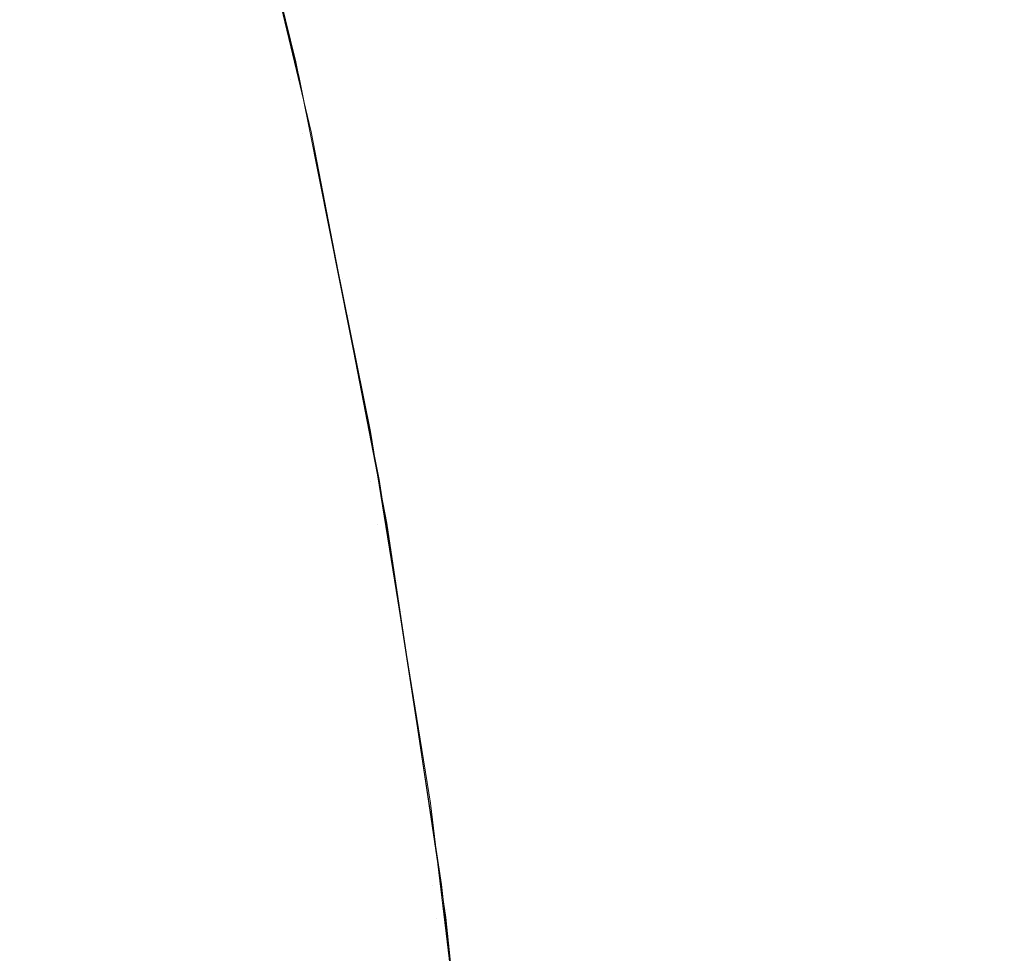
# Model space of a CAD drawing. Header units: centimetres. Extents: x -26.3 to 27.5, y 4.2 to 67.9.
# Tile 178 of 256: x -8.19188 to -8.1814, y 5.91253 to 5.92247. Entities that reach past the tile are written whole.
import ezdxf

# ---------------------------------------------------------------- set-up
doc = ezdxf.new("R2010")
doc.units = ezdxf.units.CM
doc.header["$LTSCALE"] = 2.54
doc.layers.add('Lucido design-1', color=7, linetype='Continuous')

# ---------------------------------------------------------------- blocks, each defined once
blk = doc.blocks.new('Gruppo-2-1')
at = {"color": 7, "linetype": 'Continuous', "lineweight": 9}
for points, invisible_edges in [([(-8.190037, 5.926069, -1147.818524), (-8.189001, 5.921835, -1147.818524), (-8.18926, 5.921778, -1147.822656), (-8.190294, 5.926, -1147.822656)], 15), ([(-8.189001, 5.921835, -1147.818524), (-8.190037, 5.926069, -1147.818524), (-8.189903, 5.925925, -1147.814164), (-8.188948, 5.922021, -1147.814164)], 11), ([(-8.189137, 5.92292, -1147.612519), (-8.188945, 5.922022, -1147.614164), (-8.1899, 5.925925, -1147.614164), (-8.189932, 5.926094, -1147.612506)], 13), ([(-8.190294, 5.926, -1147.822656), (-8.18926, 5.921778, -1147.822656), (-8.189687, 5.921683, -1147.826771), (-8.190715, 5.925887, -1147.826771)], 15), ([(-8.190715, 5.925887, -1147.826771), (-8.189687, 5.921683, -1147.826771), (-8.190278, 5.921552, -1147.83086), (-8.191301, 5.925731, -1147.83086)], 15), ([(-8.189903, 5.925925, -1147.814164), (-8.1899, 5.925925, -1147.614164), (-8.188945, 5.922022, -1147.614164), (-8.188948, 5.922021, -1147.814164)], 5), ([(-8.189764, 5.92541, -1111.714164), (-8.1899, 5.925925, -1111.514164), (-8.188945, 5.922022, -1111.514164)], 9), ([(-8.189031, 5.922464, -1111.512487), (-8.188945, 5.922022, -1111.514164), (-8.1899, 5.925925, -1111.514164), (-8.189794, 5.925577, -1111.512474)], 13), ([(-8.191301, 5.925731, -1147.83086), (-8.190278, 5.921552, -1147.83086), (-8.191033, 5.921385, -1147.834917), (-8.192048, 5.92553, -1147.834917)], 15), ([(-8.192048, 5.92553, -1147.834917), (-8.191033, 5.921385, -1147.834917), (-8.191951, 5.921181, -1147.838936), (-8.192955, 5.925287, -1147.838936)], 15), ([(-8.189794, 5.925577, -1111.512474), (-8.189753, 5.925577, -1111.510785), (-8.18899, 5.922464, -1111.51081), (-8.189031, 5.922464, -1111.512487)], 15), ([(-8.188921, 5.922464, -1111.509134), (-8.18899, 5.922464, -1111.51081), (-8.189753, 5.925577, -1111.510785), (-8.189683, 5.925577, -1111.509096)], 15), ([(-8.189683, 5.925577, -1111.509096), (-8.189587, 5.925577, -1111.50741), (-8.188825, 5.922464, -1111.50746), (-8.188921, 5.922464, -1111.509134)], 15), ([(-8.188702, 5.922464, -1111.505786), (-8.188825, 5.922464, -1111.50746), (-8.189587, 5.925577, -1111.50741), (-8.189462, 5.925577, -1111.505724)], 15), ([(-8.189462, 5.925577, -1111.505724), (-8.189311, 5.925577, -1111.504042), (-8.188551, 5.922464, -1111.504117), (-8.188702, 5.922464, -1111.505786)], 15), ([(-8.188373, 5.922464, -1111.502448), (-8.188551, 5.922464, -1111.504117), (-8.189311, 5.925577, -1111.504042), (-8.189131, 5.925577, -1111.502361)], 15), ([(-8.189131, 5.925577, -1111.502361), (-8.188924, 5.925577, -1111.500684), (-8.188168, 5.922464, -1111.500784), (-8.188373, 5.922464, -1111.502448)], 15), ([(-8.187935, 5.922464, -1111.499122), (-8.188168, 5.922464, -1111.500784), (-8.188924, 5.925577, -1111.500684), (-8.18869, 5.925577, -1111.49901)], 15), ([(-8.18869, 5.925577, -1111.49901), (-8.188429, 5.925577, -1111.497342), (-8.187675, 5.922464, -1111.497466), (-8.187935, 5.922464, -1111.499122)], 15), ([(-8.187388, 5.922464, -1111.495812), (-8.187675, 5.922464, -1111.497466), (-8.188429, 5.925577, -1111.497342), (-8.188139, 5.925577, -1111.495676)], 15), ([(-8.188139, 5.925577, -1111.495676), (-8.187824, 5.925577, -1111.494017), (-8.187075, 5.922464, -1111.494166), (-8.187388, 5.922464, -1111.495812)], 15), ([(-8.186734, 5.922464, -1111.492522), (-8.187075, 5.922464, -1111.494166), (-8.187824, 5.925577, -1111.494017), (-8.18748, 5.925577, -1111.492361)], 15), ([(-8.18748, 5.925577, -1111.492361), (-8.18711, 5.925577, -1111.490714), (-8.186367, 5.922464, -1111.490887), (-8.186734, 5.922464, -1111.492522)], 15), ([(-8.185972, 5.922464, -1111.489255), (-8.186367, 5.922464, -1111.490887), (-8.18711, 5.925577, -1111.490714), (-8.186713, 5.925577, -1111.48907)], 15), ([(-8.186713, 5.925577, -1111.48907), (-8.186289, 5.925577, -1111.487436), (-8.185552, 5.922464, -1111.487633), (-8.185972, 5.922464, -1111.489255)], 15), ([(-8.185104, 5.922464, -1111.486015), (-8.185552, 5.922464, -1111.487633), (-8.186289, 5.925577, -1111.487436), (-8.185838, 5.925577, -1111.485805)], 15), ([(-8.185838, 5.925577, -1111.485805), (-8.185361, 5.925577, -1111.484186), (-8.184631, 5.922464, -1111.484408), (-8.185104, 5.922464, -1111.486015)], 15), ([(-8.18413, 5.922464, -1111.482805), (-8.184631, 5.922464, -1111.484408), (-8.185361, 5.925577, -1111.484186), (-8.184857, 5.925577, -1111.482571)], 15), ([(-8.184857, 5.925577, -1111.482571), (-8.184327, 5.925577, -1111.480969), (-8.183605, 5.922464, -1111.481214), (-8.18413, 5.922464, -1111.482805)], 15), ([(-8.183052, 5.922464, -1111.479628), (-8.183605, 5.922464, -1111.481214), (-8.184327, 5.925577, -1111.480969), (-8.18377, 5.925577, -1111.479371)], 15), ([(-8.18377, 5.925577, -1111.479371), (-8.183189, 5.925577, -1111.477787), (-8.182474, 5.922464, -1111.478056), (-8.183052, 5.922464, -1111.479628)], 15), ([(-8.18187, 5.922464, -1111.476489), (-8.182474, 5.922464, -1111.478056), (-8.183189, 5.925577, -1111.477787), (-8.18258, 5.925577, -1111.476208)], 15), ([(-8.18258, 5.925577, -1111.476208), (-8.181947, 5.925577, -1111.474644), (-8.181242, 5.922464, -1111.474936), (-8.18187, 5.922464, -1111.476489)], 15), ([(-8.180586, 5.922464, -1111.473389), (-8.181242, 5.922464, -1111.474936), (-8.181947, 5.925577, -1111.474644), (-8.181286, 5.925577, -1111.473086)], 15), ([(-25.986537, 5.925376, -1111.017382), (-25.986537, 5.921853, -1111.016546), (27.113463, 5.921853, -1111.016546), (27.113463, 5.925376, -1111.017382)], 10), ([(-25.986537, 5.925376, -1147.117382), (-25.986537, 5.921853, -1147.116546), (27.113463, 5.921853, -1147.116546), (27.113463, 5.925376, -1147.117382)], 10), ([(-8.189856, 5.925386, -1111.718524), (-8.188875, 5.92126, -1111.718524), (-8.189135, 5.921204, -1111.722656), (-8.190114, 5.925319, -1111.722656)], 15), ([(-8.188875, 5.92126, -1111.718524), (-8.189856, 5.925386, -1111.718524), (-8.189764, 5.92541, -1111.714164), (-8.188958, 5.922019, -1111.714164)], 11), ([(-8.188945, 5.922022, -1111.514164), (-8.188958, 5.922019, -1111.714164), (-8.189764, 5.92541, -1111.714164)], 9), ([(-8.190114, 5.925319, -1111.722656), (-8.189135, 5.921204, -1111.722656), (-8.189562, 5.921112, -1111.726771), (-8.190536, 5.925209, -1111.726771)], 15), ([(-8.190536, 5.925209, -1111.726771), (-8.189562, 5.921112, -1111.726771), (-8.190154, 5.920984, -1111.73086), (-8.191122, 5.925056, -1111.73086)], 15), ([(-8.191122, 5.925056, -1111.73086), (-8.190154, 5.920984, -1111.73086), (-8.19091, 5.920821, -1111.734917), (-8.191871, 5.924861, -1111.734917)], 15), ([(-8.191871, 5.924861, -1111.734917), (-8.19091, 5.920821, -1111.734917), (-8.191829, 5.920623, -1111.738936), (-8.19278, 5.924624, -1111.738936)], 15), ([(-8.19278, 5.924624, -1111.738936), (-8.191829, 5.920623, -1111.738936), (-8.192907, 5.920391, -1111.742909), (-8.193848, 5.924346, -1111.742909)], 15), ([(-8.188945, 5.922022, -1147.614164), (-8.189137, 5.92292, -1147.612519), (-8.188446, 5.919721, -1147.61253)], 11), ([(-8.189137, 5.92292, -1147.612519), (-8.189097, 5.92292, -1147.610875), (-8.188406, 5.919721, -1147.610897), (-8.188446, 5.919721, -1147.61253)], 15), ([(-8.188341, 5.919721, -1147.609265), (-8.188406, 5.919721, -1147.610897), (-8.189097, 5.92292, -1147.610875), (-8.189031, 5.92292, -1147.609231)], 15), ([(-8.189031, 5.92292, -1147.609231), (-8.188939, 5.92292, -1147.60759), (-8.188249, 5.919721, -1147.607634), (-8.188341, 5.919721, -1147.609265)], 15), ([(-8.188132, 5.919721, -1147.606004), (-8.188249, 5.919721, -1147.607634), (-8.188939, 5.92292, -1147.60759), (-8.18882, 5.92292, -1147.605949)], 15), ([(-8.18882, 5.92292, -1147.605949), (-8.188676, 5.92292, -1147.604311), (-8.187988, 5.919721, -1147.604377), (-8.188132, 5.919721, -1147.606004)], 15), ([(-8.187818, 5.919721, -1147.602752), (-8.187988, 5.919721, -1147.604377), (-8.188676, 5.92292, -1147.604311), (-8.188504, 5.92292, -1147.602674)], 15), ([(-8.188504, 5.92292, -1147.602674), (-8.188307, 5.92292, -1147.601042), (-8.187622, 5.919721, -1147.601131), (-8.187818, 5.919721, -1147.602752)], 15), ([(-8.1874, 5.919721, -1147.599511), (-8.187622, 5.919721, -1147.601131), (-8.188307, 5.92292, -1147.601042), (-8.188084, 5.92292, -1147.599412)], 15), ([(-8.188084, 5.92292, -1147.599412), (-8.187834, 5.92292, -1147.597787), (-8.187152, 5.919721, -1147.597897), (-8.1874, 5.919721, -1147.599511)], 15), ([(-8.186879, 5.919721, -1147.596286), (-8.187152, 5.919721, -1147.597897), (-8.187834, 5.92292, -1147.597787), (-8.187559, 5.92292, -1147.596164)], 15), ([(-8.187559, 5.92292, -1147.596164), (-8.187257, 5.92292, -1147.594549), (-8.186579, 5.919721, -1147.594681), (-8.186879, 5.919721, -1147.596286)], 15), ([(-8.186254, 5.919721, -1147.593079), (-8.186579, 5.919721, -1147.594681), (-8.187257, 5.92292, -1147.594549), (-8.18693, 5.92292, -1147.592936)], 15), ([(-8.18693, 5.92292, -1147.592936), (-8.186577, 5.92292, -1147.591331), (-8.185903, 5.919721, -1147.591484), (-8.186254, 5.919721, -1147.593079)], 15), ([(-8.185527, 5.919721, -1147.589893), (-8.185903, 5.919721, -1147.591484), (-8.186577, 5.92292, -1147.591331), (-8.186198, 5.92292, -1147.589729)], 15), ([(-8.186198, 5.92292, -1147.589729), (-8.185794, 5.92292, -1147.588136), (-8.185126, 5.919721, -1147.588311), (-8.185527, 5.919721, -1147.589893)], 15), ([(-8.184698, 5.919721, -1147.586733), (-8.185126, 5.919721, -1147.588311), (-8.185794, 5.92292, -1147.588136), (-8.185363, 5.92292, -1147.586547)], 15), ([(-8.185363, 5.92292, -1147.586547), (-8.184909, 5.92292, -1147.584968), (-8.184246, 5.919721, -1147.585165), (-8.184698, 5.919721, -1147.586733)], 15), ([(-8.183768, 5.919721, -1147.5836), (-8.184246, 5.919721, -1147.585165), (-8.184909, 5.92292, -1147.584968), (-8.184427, 5.92292, -1147.583393)], 15), ([(-8.184427, 5.92292, -1147.583393), (-8.183922, 5.92292, -1147.58183), (-8.183267, 5.919721, -1147.582048), (-8.183768, 5.919721, -1147.5836)], 15), ([(-8.182739, 5.919721, -1147.580499), (-8.183267, 5.919721, -1147.582048), (-8.183922, 5.92292, -1147.58183), (-8.183391, 5.92292, -1147.580271)], 15), ([(-8.183391, 5.92292, -1147.580271), (-8.182836, 5.92292, -1147.578725), (-8.182187, 5.919721, -1147.578964), (-8.182739, 5.919721, -1147.580499)], 15), ([(-8.18161, 5.919721, -1147.577433), (-8.182187, 5.919721, -1147.578964), (-8.182836, 5.92292, -1147.578725), (-8.182255, 5.92292, -1147.577184)], 15), ([(-8.182255, 5.92292, -1147.577184), (-8.18165, 5.92292, -1147.575657), (-8.18101, 5.919721, -1147.575916), (-8.18161, 5.919721, -1147.577433)], 15), ([(-8.180384, 5.919721, -1147.574404), (-8.18101, 5.919721, -1147.575916), (-8.18165, 5.92292, -1147.575657), (-8.18102, 5.92292, -1147.574135)], 15), ([(-8.188945, 5.922022, -1111.514164), (-8.189031, 5.922464, -1111.512487), (-8.188368, 5.919328, -1111.512498)], 11), ([(-8.189031, 5.922464, -1111.512487), (-8.18899, 5.922464, -1111.51081), (-8.188327, 5.919328, -1111.510832), (-8.188368, 5.919328, -1111.512498)], 15), ([(-8.188259, 5.919328, -1111.509166), (-8.188327, 5.919328, -1111.510832), (-8.18899, 5.922464, -1111.51081), (-8.188921, 5.922464, -1111.509134)], 15), ([(-8.188921, 5.922464, -1111.509134), (-8.188825, 5.922464, -1111.50746), (-8.188163, 5.919328, -1111.507503), (-8.188259, 5.919328, -1111.509166)], 15), ([(-8.188041, 5.919328, -1111.505841), (-8.188163, 5.919328, -1111.507503), (-8.188825, 5.922464, -1111.50746), (-8.188702, 5.922464, -1111.505786)], 15), ([(-8.188702, 5.922464, -1111.505786), (-8.188551, 5.922464, -1111.504117), (-8.187891, 5.919328, -1111.504182), (-8.188041, 5.919328, -1111.505841)], 15), ([(-8.187714, 5.919328, -1111.502524), (-8.187891, 5.919328, -1111.504182), (-8.188551, 5.922464, -1111.504117), (-8.188373, 5.922464, -1111.502448)], 15), ([(-8.188373, 5.922464, -1111.502448), (-8.188168, 5.922464, -1111.500784), (-8.18751, 5.919328, -1111.500871), (-8.187714, 5.919328, -1111.502524)], 15), ([(-8.187279, 5.919328, -1111.499219), (-8.18751, 5.919328, -1111.500871), (-8.188168, 5.922464, -1111.500784), (-8.187935, 5.922464, -1111.499122)], 15), ([(-8.187935, 5.922464, -1111.499122), (-8.187675, 5.922464, -1111.497466), (-8.187021, 5.919328, -1111.497574), (-8.187279, 5.919328, -1111.499219)], 15), ([(-8.186736, 5.919328, -1111.495931), (-8.187021, 5.919328, -1111.497574), (-8.187675, 5.922464, -1111.497466), (-8.187388, 5.922464, -1111.495812)], 15), ([(-8.187388, 5.922464, -1111.495812), (-8.187075, 5.922464, -1111.494166), (-8.186425, 5.919328, -1111.494295), (-8.186736, 5.919328, -1111.495931)], 15), ([(-8.186086, 5.919328, -1111.492662), (-8.186425, 5.919328, -1111.494295), (-8.187075, 5.922464, -1111.494166), (-8.186734, 5.922464, -1111.492522)], 15), ([(-8.186734, 5.922464, -1111.492522), (-8.186367, 5.922464, -1111.490887), (-8.185721, 5.919328, -1111.491038), (-8.186086, 5.919328, -1111.492662)], 15), ([(-8.185329, 5.919328, -1111.489416), (-8.185721, 5.919328, -1111.491038), (-8.186367, 5.922464, -1111.490887), (-8.185972, 5.922464, -1111.489255)], 15), ([(-8.185972, 5.922464, -1111.489255), (-8.185552, 5.922464, -1111.487633), (-8.184911, 5.919328, -1111.487805), (-8.185329, 5.919328, -1111.489416)], 15), ([(-8.184466, 5.919328, -1111.486197), (-8.184911, 5.919328, -1111.487805), (-8.185552, 5.922464, -1111.487633), (-8.185104, 5.922464, -1111.486015)], 15), ([(-8.185104, 5.922464, -1111.486015), (-8.184631, 5.922464, -1111.484408), (-8.183996, 5.919328, -1111.4846), (-8.184466, 5.919328, -1111.486197)], 15), ([(-8.183499, 5.919328, -1111.483008), (-8.183996, 5.919328, -1111.4846), (-8.184631, 5.922464, -1111.484408), (-8.18413, 5.922464, -1111.482805)], 15), ([(-8.18413, 5.922464, -1111.482805), (-8.183605, 5.922464, -1111.481214), (-8.182977, 5.919328, -1111.481427), (-8.183499, 5.919328, -1111.483008)], 15), ([(-8.182427, 5.919328, -1111.479852), (-8.182977, 5.919328, -1111.481427), (-8.183605, 5.922464, -1111.481214), (-8.183052, 5.922464, -1111.479628)], 15), ([(-8.183052, 5.922464, -1111.479628), (-8.182474, 5.922464, -1111.478056), (-8.181854, 5.919328, -1111.478289), (-8.182427, 5.919328, -1111.479852)], 15), ([(-8.181253, 5.919328, -1111.476732), (-8.181854, 5.919328, -1111.478289), (-8.182474, 5.922464, -1111.478056), (-8.18187, 5.922464, -1111.476489)], 15), ([(-8.18187, 5.922464, -1111.476489), (-8.181242, 5.922464, -1111.474936), (-8.180629, 5.919328, -1111.47519), (-8.181253, 5.919328, -1111.476732)], 15), ([(-8.188948, 5.922021, -1147.814164), (-8.188908, 5.921856, -1147.814164), (-8.189001, 5.921835, -1147.818524)], 10), ([(-8.188782, 5.92128, -1111.714164), (-8.188958, 5.922019, -1111.714164), (-8.188945, 5.922022, -1111.514164)], 10), ([(-8.188958, 5.922019, -1111.714164), (-8.188782, 5.92128, -1111.714164), (-8.188875, 5.92126, -1111.718524)], 10), ([(-8.188908, 5.921856, -1147.814164), (-8.188948, 5.922021, -1147.814164), (-8.188945, 5.922022, -1147.614164)], 10), ([(-8.188782, 5.92128, -1111.714164), (-8.188945, 5.922022, -1111.514164), (-8.188148, 5.918089, -1111.514164)], 9), ([(-8.188368, 5.919328, -1111.512498), (-8.188148, 5.918089, -1111.514164), (-8.188945, 5.922022, -1111.514164)], 9), ([(-8.188945, 5.922022, -1147.614164), (-8.188148, 5.918089, -1147.614164), (-8.188158, 5.918087, -1147.814164), (-8.188908, 5.921856, -1147.814164)], 10), ([(-8.188446, 5.919721, -1147.61253), (-8.188148, 5.918089, -1147.614164), (-8.188945, 5.922022, -1147.614164)], 9), ([(27.113463, 5.921201, -1111.016391), (27.113463, 5.921853, -1111.016546), (-25.986537, 5.921853, -1111.016546), (-25.986537, 5.921201, -1111.016391)], 10), ([(27.113463, 5.921201, -1147.116391), (27.113463, 5.921853, -1147.116546), (-25.986537, 5.921853, -1147.116546), (-25.986537, 5.921201, -1147.116391)], 10), ([(-8.18926, 5.921778, -1147.822656), (-8.188412, 5.917514, -1147.822656), (-8.188842, 5.917438, -1147.826771), (-8.189687, 5.921683, -1147.826771)], 15), ([(-8.189001, 5.921835, -1147.818524), (-8.18815, 5.91756, -1147.818524), (-8.188412, 5.917514, -1147.822656), (-8.18926, 5.921778, -1147.822656)], 15), ([(-8.18815, 5.91756, -1147.818524), (-8.189001, 5.921835, -1147.818524), (-8.188908, 5.921856, -1147.814164), (-8.188158, 5.918087, -1147.814164)], 11), ([(-8.189687, 5.921683, -1147.826771), (-8.188842, 5.917438, -1147.826771), (-8.189439, 5.917333, -1147.83086), (-8.190278, 5.921552, -1147.83086)], 15), ([(-8.190278, 5.921552, -1147.83086), (-8.189439, 5.917333, -1147.83086), (-8.190201, 5.917199, -1147.834917), (-8.191033, 5.921385, -1147.834917)], 15), ([(-8.191033, 5.921385, -1147.834917), (-8.190201, 5.917199, -1147.834917), (-8.191126, 5.917036, -1147.838936), (-8.191951, 5.921181, -1147.838936)], 15), ([(-8.188875, 5.92126, -1111.718524), (-8.18807, 5.917096, -1111.718524), (-8.188332, 5.917051, -1111.722656), (-8.189135, 5.921204, -1111.722656)], 15), ([(-8.18807, 5.917096, -1111.718524), (-8.188875, 5.92126, -1111.718524), (-8.188782, 5.92128, -1111.714164), (-8.188164, 5.918085, -1111.714164)], 11), ([(-8.188148, 5.918089, -1111.514164), (-8.188164, 5.918085, -1111.714164), (-8.188782, 5.92128, -1111.714164)], 9), ([(-25.986537, 5.921201, -1111.016391), (-25.986537, 5.917575, -1111.015694), (27.113463, 5.917575, -1111.015694), (27.113463, 5.921201, -1111.016391)], 10), ([(-25.986537, 5.921201, -1147.116391), (-25.986537, 5.917575, -1147.115694), (27.113463, 5.917575, -1147.115694), (27.113463, 5.921201, -1147.116391)], 10), ([(-8.191951, 5.921181, -1147.838936), (-8.191126, 5.917036, -1147.838936), (-8.192213, 5.916844, -1147.842909), (-8.193028, 5.920943, -1147.842909)], 15), ([(-8.189135, 5.921204, -1111.722656), (-8.188332, 5.917051, -1111.722656), (-8.188762, 5.916977, -1111.726771), (-8.189562, 5.921112, -1111.726771)], 15), ([(-8.189562, 5.921112, -1111.726771), (-8.188762, 5.916977, -1111.726771), (-8.189359, 5.916875, -1111.73086), (-8.190154, 5.920984, -1111.73086)], 15), ([(-8.190154, 5.920984, -1111.73086), (-8.189359, 5.916875, -1111.73086), (-8.190122, 5.916744, -1111.734917), (-8.19091, 5.920821, -1111.734917)], 15), ([(-8.19091, 5.920821, -1111.734917), (-8.190122, 5.916744, -1111.734917), (-8.191048, 5.916585, -1111.738936), (-8.191829, 5.920623, -1111.738936)], 15), ([(-8.191829, 5.920623, -1111.738936), (-8.191048, 5.916585, -1111.738936), (-8.192135, 5.916399, -1111.742909), (-8.192907, 5.920391, -1111.742909)], 15), ([(-8.188446, 5.919721, -1147.61253), (-8.188406, 5.919721, -1147.610897), (-8.187821, 5.916502, -1147.610916), (-8.18786, 5.916502, -1147.61254)], 15), ([(-8.18786, 5.916502, -1147.61254), (-8.188148, 5.918089, -1147.614164), (-8.188446, 5.919721, -1147.61253)], 11), ([(-8.187756, 5.916502, -1147.609293), (-8.187821, 5.916502, -1147.610916), (-8.188406, 5.919721, -1147.610897), (-8.188341, 5.919721, -1147.609265)], 15), ([(-8.188341, 5.919721, -1147.609265), (-8.188249, 5.919721, -1147.607634), (-8.187665, 5.916502, -1147.607671), (-8.187756, 5.916502, -1147.609293)], 15), ([(-8.187548, 5.916502, -1147.606051), (-8.187665, 5.916502, -1147.607671), (-8.188249, 5.919721, -1147.607634), (-8.188132, 5.919721, -1147.606004)], 15), ([(-8.188132, 5.919721, -1147.606004), (-8.187988, 5.919721, -1147.604377), (-8.187405, 5.916502, -1147.604433), (-8.187548, 5.916502, -1147.606051)], 15), ([(-8.187236, 5.916502, -1147.602817), (-8.187405, 5.916502, -1147.604433), (-8.187988, 5.919721, -1147.604377), (-8.187818, 5.919721, -1147.602752)], 15), ([(-8.187818, 5.919721, -1147.602752), (-8.187622, 5.919721, -1147.601131), (-8.187041, 5.916502, -1147.601205), (-8.187236, 5.916502, -1147.602817)], 15), ([(-8.18682, 5.916502, -1147.599595), (-8.187041, 5.916502, -1147.601205), (-8.187622, 5.919721, -1147.601131), (-8.1874, 5.919721, -1147.599511)], 15), ([(-8.1874, 5.919721, -1147.599511), (-8.187152, 5.919721, -1147.597897), (-8.186574, 5.916502, -1147.597991), (-8.18682, 5.916502, -1147.599595)], 15), ([(-8.186302, 5.916502, -1147.596388), (-8.186574, 5.916502, -1147.597991), (-8.187152, 5.919721, -1147.597897), (-8.186879, 5.919721, -1147.596286)], 15), ([(-8.186879, 5.919721, -1147.596286), (-8.186579, 5.919721, -1147.594681), (-8.186004, 5.916502, -1147.594793), (-8.186302, 5.916502, -1147.596388)], 15), ([(-8.185681, 5.916502, -1147.5932), (-8.186004, 5.916502, -1147.594793), (-8.186579, 5.919721, -1147.594681), (-8.186254, 5.919721, -1147.593079)], 15), ([(-8.186254, 5.919721, -1147.593079), (-8.185903, 5.919721, -1147.591484), (-8.185332, 5.916502, -1147.591615), (-8.185681, 5.916502, -1147.5932)], 15), ([(-8.184958, 5.916502, -1147.590033), (-8.185332, 5.916502, -1147.591615), (-8.185903, 5.919721, -1147.591484), (-8.185527, 5.919721, -1147.589893)], 15), ([(-8.185527, 5.919721, -1147.589893), (-8.185126, 5.919721, -1147.588311), (-8.184559, 5.916502, -1147.58846), (-8.184958, 5.916502, -1147.590033)], 15), ([(-8.184134, 5.916502, -1147.58689), (-8.184559, 5.916502, -1147.58846), (-8.185126, 5.919721, -1147.588311), (-8.184698, 5.919721, -1147.586733)], 15), ([(-8.184698, 5.919721, -1147.586733), (-8.184246, 5.919721, -1147.585165), (-8.183685, 5.916502, -1147.585331), (-8.184134, 5.916502, -1147.58689)], 15), ([(-8.183209, 5.916502, -1147.583776), (-8.183685, 5.916502, -1147.585331), (-8.184246, 5.919721, -1147.585165), (-8.183768, 5.919721, -1147.5836)], 15), ([(-8.183768, 5.919721, -1147.5836), (-8.183267, 5.919721, -1147.582048), (-8.182711, 5.916502, -1147.582232), (-8.183209, 5.916502, -1147.583776)], 15), ([(-8.182186, 5.916502, -1147.580693), (-8.182711, 5.916502, -1147.582232), (-8.183267, 5.919721, -1147.582048), (-8.182739, 5.919721, -1147.580499)], 15), ([(-8.182739, 5.919721, -1147.580499), (-8.182187, 5.919721, -1147.578964), (-8.181638, 5.916502, -1147.579166), (-8.182186, 5.916502, -1147.580693)], 15), ([(-8.181064, 5.916502, -1147.577644), (-8.181638, 5.916502, -1147.579166), (-8.182187, 5.919721, -1147.578964), (-8.18161, 5.919721, -1147.577433)], 15), ([(-8.18161, 5.919721, -1147.577433), (-8.18101, 5.919721, -1147.575916), (-8.180467, 5.916502, -1147.576136), (-8.181064, 5.916502, -1147.577644)], 15), ([(-8.188368, 5.919328, -1111.512498), (-8.188327, 5.919328, -1111.510832), (-8.187765, 5.916172, -1111.51085), (-8.187806, 5.916172, -1111.512507)], 15), ([(-8.187806, 5.916172, -1111.512507), (-8.188148, 5.918089, -1111.514164), (-8.188368, 5.919328, -1111.512498)], 11), ([(-8.187697, 5.916172, -1111.509194), (-8.187765, 5.916172, -1111.51085), (-8.188327, 5.919328, -1111.510832), (-8.188259, 5.919328, -1111.509166)], 15), ([(-8.188259, 5.919328, -1111.509166), (-8.188163, 5.919328, -1111.507503), (-8.187602, 5.916172, -1111.50754), (-8.187697, 5.916172, -1111.509194)], 15), ([(-8.18748, 5.916172, -1111.505887), (-8.187602, 5.916172, -1111.50754), (-8.188163, 5.919328, -1111.507503), (-8.188041, 5.919328, -1111.505841)], 15), ([(-8.188041, 5.919328, -1111.505841), (-8.187891, 5.919328, -1111.504182), (-8.187332, 5.916172, -1111.504237), (-8.18748, 5.916172, -1111.505887)], 15), ([(-8.187156, 5.916172, -1111.502588), (-8.187332, 5.916172, -1111.504237), (-8.187891, 5.919328, -1111.504182), (-8.187714, 5.919328, -1111.502524)], 15), ([(-8.187714, 5.919328, -1111.502524), (-8.18751, 5.919328, -1111.500871), (-8.186953, 5.916172, -1111.500944), (-8.187156, 5.916172, -1111.502588)], 15), ([(-8.186723, 5.916172, -1111.499302), (-8.186953, 5.916172, -1111.500944), (-8.18751, 5.919328, -1111.500871), (-8.187279, 5.919328, -1111.499219)], 15), ([(-8.187279, 5.919328, -1111.499219), (-8.187021, 5.919328, -1111.497574), (-8.186466, 5.916172, -1111.497666), (-8.186723, 5.916172, -1111.499302)], 15), ([(-8.186183, 5.916172, -1111.496032), (-8.186466, 5.916172, -1111.497666), (-8.187021, 5.919328, -1111.497574), (-8.186736, 5.919328, -1111.495931)], 15), ([(-8.186736, 5.919328, -1111.495931), (-8.186425, 5.919328, -1111.494295), (-8.185873, 5.916172, -1111.494405), (-8.186183, 5.916172, -1111.496032)], 15), ([(-8.185536, 5.916172, -1111.492781), (-8.185873, 5.916172, -1111.494405), (-8.186425, 5.919328, -1111.494295), (-8.186086, 5.919328, -1111.492662)], 15), ([(-8.186086, 5.919328, -1111.492662), (-8.185721, 5.919328, -1111.491038), (-8.185173, 5.916172, -1111.491165), (-8.185536, 5.916172, -1111.492781)], 15), ([(-8.184784, 5.916172, -1111.489553), (-8.185173, 5.916172, -1111.491165), (-8.185721, 5.919328, -1111.491038), (-8.185329, 5.919328, -1111.489416)], 15), ([(-8.185329, 5.919328, -1111.489416), (-8.184911, 5.919328, -1111.487805), (-8.184368, 5.916172, -1111.48795), (-8.184784, 5.916172, -1111.489553)], 15), ([(-8.183926, 5.916172, -1111.486351), (-8.184368, 5.916172, -1111.48795), (-8.184911, 5.919328, -1111.487805), (-8.184466, 5.919328, -1111.486197)], 15), ([(-8.184466, 5.919328, -1111.486197), (-8.183996, 5.919328, -1111.4846), (-8.183458, 5.916172, -1111.484763), (-8.183926, 5.916172, -1111.486351)], 15), ([(-8.182963, 5.916172, -1111.48318), (-8.183458, 5.916172, -1111.484763), (-8.183996, 5.919328, -1111.4846), (-8.183499, 5.919328, -1111.483008)], 15), ([(-8.183499, 5.919328, -1111.483008), (-8.182977, 5.919328, -1111.481427), (-8.182444, 5.916172, -1111.481608), (-8.182963, 5.916172, -1111.48318)], 15), ([(-8.181898, 5.916172, -1111.480041), (-8.182444, 5.916172, -1111.481608), (-8.182977, 5.919328, -1111.481427), (-8.182427, 5.919328, -1111.479852)], 15), ([(-8.182427, 5.919328, -1111.479852), (-8.181854, 5.919328, -1111.478289), (-8.181328, 5.916172, -1111.478487), (-8.181898, 5.916172, -1111.480041)], 15), ([(-8.18073, 5.916172, -1111.476939), (-8.181328, 5.916172, -1111.478487), (-8.181854, 5.919328, -1111.478289), (-8.181253, 5.919328, -1111.476732)], 15), ([(-8.187976, 5.917112, -1111.714164), (-8.188164, 5.918085, -1111.714164), (-8.188148, 5.918089, -1111.514164)], 10), ([(-8.188057, 5.917577, -1147.814164), (-8.188158, 5.918087, -1147.814164), (-8.188148, 5.918089, -1147.614164)], 10), ([(-8.187976, 5.917112, -1111.714164), (-8.188148, 5.918089, -1111.514164), (-8.187511, 5.914131, -1111.514164)], 9), ([(-8.187511, 5.914131, -1111.514164), (-8.188148, 5.918089, -1111.514164), (-8.187806, 5.916172, -1111.512507)], 10), ([(-8.188057, 5.917577, -1147.814164), (-8.188148, 5.918089, -1147.614164), (-8.187511, 5.914131, -1147.614164)], 9), ([(-8.187511, 5.914131, -1147.614164), (-8.188148, 5.918089, -1147.614164), (-8.18786, 5.916502, -1147.61254)], 10), ([(-8.188164, 5.918085, -1111.714164), (-8.187976, 5.917112, -1111.714164), (-8.18807, 5.917096, -1111.718524)], 10), ([(-8.188158, 5.918087, -1147.814164), (-8.188057, 5.917577, -1147.814164), (-8.18815, 5.91756, -1147.818524)], 10), ([(27.113463, 5.91698, -1111.01558), (27.113463, 5.917575, -1111.015694), (-25.986537, 5.917575, -1111.015694), (-25.986537, 5.91698, -1111.01558)], 10), ([(27.113463, 5.91698, -1147.11558), (27.113463, 5.917575, -1147.115694), (-25.986537, 5.917575, -1147.115694), (-25.986537, 5.91698, -1147.11558)], 10), ([(-8.187487, 5.913252, -1147.818524), (-8.18815, 5.91756, -1147.818524), (-8.188057, 5.917577, -1147.814164), (-8.187526, 5.914129, -1147.814164)], 11), ([(-8.187511, 5.914131, -1147.614164), (-8.187526, 5.914129, -1147.814164), (-8.188057, 5.917577, -1147.814164)], 9), ([(-8.188412, 5.917514, -1147.822656), (-8.187751, 5.913217, -1147.822656), (-8.188184, 5.91316, -1147.826771), (-8.188842, 5.917438, -1147.826771)], 15), ([(-8.18815, 5.91756, -1147.818524), (-8.187487, 5.913252, -1147.818524), (-8.187751, 5.913217, -1147.822656), (-8.188412, 5.917514, -1147.822656)], 15), ([(-8.188842, 5.917438, -1147.826771), (-8.188184, 5.91316, -1147.826771), (-8.188785, 5.913081, -1147.83086), (-8.189439, 5.917333, -1147.83086)], 15), ([(-8.189439, 5.917333, -1147.83086), (-8.188785, 5.913081, -1147.83086), (-8.189551, 5.91298, -1147.834917), (-8.190201, 5.917199, -1147.834917)], 15), ([(-8.190201, 5.917199, -1147.834917), (-8.189551, 5.91298, -1147.834917), (-8.190483, 5.912858, -1147.838936), (-8.191126, 5.917036, -1147.838936)], 15), ([(-8.188332, 5.917051, -1111.722656), (-8.187706, 5.912868, -1111.722656), (-8.188139, 5.912812, -1111.726771), (-8.188762, 5.916977, -1111.726771)], 15), ([(-8.18807, 5.917096, -1111.718524), (-8.187442, 5.912902, -1111.718524), (-8.187706, 5.912868, -1111.722656), (-8.188332, 5.917051, -1111.722656)], 15), ([(-8.187442, 5.912902, -1111.718524), (-8.18807, 5.917096, -1111.718524), (-8.187976, 5.917112, -1111.714164), (-8.187529, 5.914129, -1111.714164)], 11), ([(-8.187511, 5.914131, -1111.514164), (-8.187529, 5.914129, -1111.714164), (-8.187976, 5.917112, -1111.714164)], 9), ([(-25.986537, 5.91698, -1111.01558), (-25.986537, 5.913263, -1111.01503), (27.113463, 5.913263, -1111.01503), (27.113463, 5.91698, -1111.01558)], 10), ([(-25.986537, 5.91698, -1147.11558), (-25.986537, 5.913263, -1147.11503), (27.113463, 5.913263, -1147.11503), (27.113463, 5.91698, -1147.11558)], 10), ([(-8.191126, 5.917036, -1147.838936), (-8.190483, 5.912858, -1147.838936), (-8.191577, 5.912714, -1147.842909), (-8.192213, 5.916844, -1147.842909)], 15), ([(-8.188762, 5.916977, -1111.726771), (-8.188139, 5.912812, -1111.726771), (-8.18874, 5.912736, -1111.73086), (-8.189359, 5.916875, -1111.73086)], 15), ([(-8.192213, 5.916844, -1147.842909), (-8.191577, 5.912714, -1147.842909), (-8.192831, 5.912549, -1147.846829), (-8.193459, 5.916624, -1147.846829)], 15), ([(-8.189359, 5.916875, -1111.73086), (-8.18874, 5.912736, -1111.73086), (-8.189507, 5.912637, -1111.734917), (-8.190122, 5.916744, -1111.734917)], 15), ([(-8.190122, 5.916744, -1111.734917), (-8.189507, 5.912637, -1111.734917), (-8.190439, 5.912518, -1111.738936), (-8.191048, 5.916585, -1111.738936)], 15), ([(-8.191048, 5.916585, -1111.738936), (-8.190439, 5.912518, -1111.738936), (-8.191533, 5.912378, -1111.742909), (-8.192135, 5.916399, -1111.742909)], 15), ([(-8.18786, 5.916502, -1147.61254), (-8.187821, 5.916502, -1147.610916), (-8.187341, 5.913265, -1147.610931), (-8.18738, 5.913265, -1147.612547)], 15), ([(-8.18786, 5.916502, -1147.61254), (-8.18738, 5.913265, -1147.612547), (-8.187511, 5.914131, -1147.614164)], 11), ([(-8.187276, 5.913265, -1147.609316), (-8.187341, 5.913265, -1147.610931), (-8.187821, 5.916502, -1147.610916), (-8.187756, 5.916502, -1147.609293)], 15), ([(-8.187756, 5.916502, -1147.609293), (-8.187665, 5.916502, -1147.607671), (-8.187186, 5.913265, -1147.607702), (-8.187276, 5.913265, -1147.609316)], 15), ([(-8.187069, 5.913265, -1147.606089), (-8.187186, 5.913265, -1147.607702), (-8.187665, 5.916502, -1147.607671), (-8.187548, 5.916502, -1147.606051)], 15), ([(-8.187548, 5.916502, -1147.606051), (-8.187405, 5.916502, -1147.604433), (-8.186927, 5.913265, -1147.60448), (-8.187069, 5.913265, -1147.606089)], 15), ([(-8.186759, 5.913265, -1147.602871), (-8.186927, 5.913265, -1147.60448), (-8.187405, 5.916502, -1147.604433), (-8.187236, 5.916502, -1147.602817)], 15), ([(-8.187236, 5.916502, -1147.602817), (-8.187041, 5.916502, -1147.601205), (-8.186565, 5.913265, -1147.601267), (-8.186759, 5.913265, -1147.602871)], 15), ([(-8.186345, 5.913265, -1147.599664), (-8.186565, 5.913265, -1147.601267), (-8.187041, 5.916502, -1147.601205), (-8.18682, 5.916502, -1147.599595)], 15), ([(-8.18682, 5.916502, -1147.599595), (-8.186574, 5.916502, -1147.597991), (-8.1861, 5.913265, -1147.598067), (-8.186345, 5.913265, -1147.599664)], 15), ([(-8.185829, 5.913265, -1147.596473), (-8.1861, 5.913265, -1147.598067), (-8.186574, 5.916502, -1147.597991), (-8.186302, 5.916502, -1147.596388)], 15), ([(-8.186302, 5.916502, -1147.596388), (-8.186004, 5.916502, -1147.594793), (-8.185533, 5.913265, -1147.594885), (-8.185829, 5.913265, -1147.596473)], 15), ([(-8.185211, 5.913265, -1147.593299), (-8.185533, 5.913265, -1147.594885), (-8.186004, 5.916502, -1147.594793), (-8.185681, 5.916502, -1147.5932)], 15), ([(-8.185681, 5.916502, -1147.5932), (-8.185332, 5.916502, -1147.591615), (-8.184864, 5.913265, -1147.591722), (-8.185211, 5.913265, -1147.593299)], 15), ([(-8.184492, 5.913265, -1147.590147), (-8.184864, 5.913265, -1147.591722), (-8.185332, 5.916502, -1147.591615), (-8.184958, 5.916502, -1147.590033)], 15), ([(-8.184958, 5.916502, -1147.590033), (-8.184559, 5.916502, -1147.58846), (-8.184094, 5.913265, -1147.588582), (-8.184492, 5.913265, -1147.590147)], 15), ([(-8.183671, 5.913265, -1147.587019), (-8.184094, 5.913265, -1147.588582), (-8.184559, 5.916502, -1147.58846), (-8.184134, 5.916502, -1147.58689)], 15), ([(-8.184134, 5.916502, -1147.58689), (-8.183685, 5.916502, -1147.585331), (-8.183224, 5.913265, -1147.585468), (-8.183671, 5.913265, -1147.587019)], 15), ([(-8.182751, 5.913265, -1147.58392), (-8.183224, 5.913265, -1147.585468), (-8.183685, 5.916502, -1147.585331), (-8.183209, 5.916502, -1147.583776)], 15), ([(-8.183209, 5.916502, -1147.583776), (-8.182711, 5.916502, -1147.582232), (-8.182255, 5.913265, -1147.582384), (-8.182751, 5.913265, -1147.58392)], 15), ([(-8.181733, 5.913265, -1147.580851), (-8.182255, 5.913265, -1147.582384), (-8.182711, 5.916502, -1147.582232), (-8.182186, 5.916502, -1147.580693)], 15), ([(-8.182186, 5.916502, -1147.580693), (-8.181638, 5.916502, -1147.579166), (-8.181187, 5.913265, -1147.579332), (-8.181733, 5.913265, -1147.580851)], 15), ([(-8.180616, 5.913265, -1147.577817), (-8.181187, 5.913265, -1147.579332), (-8.181638, 5.916502, -1147.579166), (-8.181064, 5.916502, -1147.577644)], 15), ([(-8.192135, 5.916399, -1111.742909), (-8.191533, 5.912378, -1111.742909), (-8.192788, 5.912217, -1111.746829), (-8.193382, 5.916185, -1111.746829)], 15), ([(-8.187806, 5.916172, -1111.512507), (-8.187765, 5.916172, -1111.51085), (-8.187304, 5.913, -1111.510865), (-8.187345, 5.913, -1111.512514)], 15), ([(-8.187806, 5.916172, -1111.512507), (-8.187345, 5.913, -1111.512514), (-8.187511, 5.914131, -1111.514164)], 11), ([(-8.187237, 5.913, -1111.509217), (-8.187304, 5.913, -1111.510865), (-8.187765, 5.916172, -1111.51085), (-8.187697, 5.916172, -1111.509194)], 15), ([(-8.187697, 5.916172, -1111.509194), (-8.187602, 5.916172, -1111.50754), (-8.187143, 5.913, -1111.50757), (-8.187237, 5.913, -1111.509217)], 15), ([(-8.187021, 5.913, -1111.505924), (-8.187143, 5.913, -1111.50757), (-8.187602, 5.916172, -1111.50754), (-8.18748, 5.916172, -1111.505887)], 15), ([(-8.18748, 5.916172, -1111.505887), (-8.187332, 5.916172, -1111.504237), (-8.186873, 5.913, -1111.504282), (-8.187021, 5.913, -1111.505924)], 15), ([(-8.186698, 5.913, -1111.502641), (-8.186873, 5.913, -1111.504282), (-8.187332, 5.916172, -1111.504237), (-8.187156, 5.916172, -1111.502588)], 15), ([(-8.187156, 5.916172, -1111.502588), (-8.186953, 5.916172, -1111.500944), (-8.186496, 5.913, -1111.501004), (-8.186698, 5.913, -1111.502641)], 15), ([(-8.186267, 5.913, -1111.499369), (-8.186496, 5.913, -1111.501004), (-8.186953, 5.916172, -1111.500944), (-8.186723, 5.916172, -1111.499302)], 15), ([(-8.186723, 5.916172, -1111.499302), (-8.186466, 5.916172, -1111.497666), (-8.186012, 5.913, -1111.497741), (-8.186267, 5.913, -1111.499369)], 15), ([(-8.18573, 5.913, -1111.496114), (-8.186012, 5.913, -1111.497741), (-8.186466, 5.916172, -1111.497666), (-8.186183, 5.916172, -1111.496032)], 15), ([(-8.186183, 5.916172, -1111.496032), (-8.185873, 5.916172, -1111.494405), (-8.185421, 5.913, -1111.494495), (-8.18573, 5.913, -1111.496114)], 15), ([(-8.185086, 5.913, -1111.492878), (-8.185421, 5.913, -1111.494495), (-8.185873, 5.916172, -1111.494405), (-8.185536, 5.916172, -1111.492781)], 15), ([(-8.185536, 5.916172, -1111.492781), (-8.185173, 5.916172, -1111.491165), (-8.184725, 5.913, -1111.49127), (-8.185086, 5.913, -1111.492878)], 15), ([(-8.184337, 5.913, -1111.489665), (-8.184725, 5.913, -1111.49127), (-8.185173, 5.916172, -1111.491165), (-8.184784, 5.916172, -1111.489553)], 15), ([(-8.184784, 5.916172, -1111.489553), (-8.184368, 5.916172, -1111.48795), (-8.183923, 5.913, -1111.48807), (-8.184337, 5.913, -1111.489665)], 15), ([(-8.183482, 5.913, -1111.486478), (-8.183923, 5.913, -1111.48807), (-8.184368, 5.916172, -1111.48795), (-8.183926, 5.916172, -1111.486351)], 15), ([(-8.183926, 5.916172, -1111.486351), (-8.183458, 5.916172, -1111.484763), (-8.183017, 5.913, -1111.484897), (-8.183482, 5.913, -1111.486478)], 15), ([(-8.182525, 5.913, -1111.483321), (-8.183017, 5.913, -1111.484897), (-8.183458, 5.916172, -1111.484763), (-8.182963, 5.916172, -1111.48318)], 15), ([(-8.182963, 5.916172, -1111.48318), (-8.182444, 5.916172, -1111.481608), (-8.182008, 5.913, -1111.481756), (-8.182525, 5.913, -1111.483321)], 15), ([(-8.181464, 5.913, -1111.480196), (-8.182008, 5.913, -1111.481756), (-8.182444, 5.916172, -1111.481608), (-8.181898, 5.916172, -1111.480041)], 15), ([(-8.181898, 5.916172, -1111.480041), (-8.181328, 5.916172, -1111.478487), (-8.180896, 5.913, -1111.47865), (-8.181464, 5.913, -1111.480196)], 15), ([(-8.187347, 5.912914, -1111.714164), (-8.187529, 5.914129, -1111.714164), (-8.187511, 5.914131, -1111.514164)], 10), ([(-8.187529, 5.914129, -1111.714164), (-8.187347, 5.912914, -1111.714164), (-8.187442, 5.912902, -1111.718524)], 10), ([(-8.187393, 5.913265, -1147.814164), (-8.187526, 5.914129, -1147.814164), (-8.187511, 5.914131, -1147.614164)], 10), ([(-8.187526, 5.914129, -1147.814164), (-8.187393, 5.913265, -1147.814164), (-8.187487, 5.913252, -1147.818524)], 10), ([(-8.187347, 5.912914, -1111.714164), (-8.187511, 5.914131, -1111.514164), (-8.187033, 5.910157, -1111.514164)], 9), ([(-8.187033, 5.910157, -1111.514164), (-8.187511, 5.914131, -1111.514164), (-8.187345, 5.913, -1111.512514)], 10), ([(-8.187393, 5.913265, -1147.814164), (-8.187511, 5.914131, -1147.614164), (-8.187033, 5.910157, -1147.614164)], 9), ([(-8.187006, 5.910014, -1147.612553), (-8.187033, 5.910157, -1147.614164), (-8.187511, 5.914131, -1147.614164), (-8.18738, 5.913265, -1147.612547)], 13), ([(27.113463, 5.912721, -1111.014949), (27.113463, 5.913263, -1111.01503), (-25.986537, 5.913263, -1111.01503), (-25.986537, 5.912721, -1111.014949)], 10), ([(27.113463, 5.912721, -1147.114949), (27.113463, 5.913263, -1147.11503), (-25.986537, 5.913263, -1147.11503), (-25.986537, 5.912721, -1147.114949)], 10), ([(-8.187751, 5.913217, -1147.822656), (-8.187278, 5.908896, -1147.822656), (-8.187713, 5.908858, -1147.826771), (-8.188184, 5.91316, -1147.826771)], 15), ([(-8.187487, 5.913252, -1147.818524), (-8.187013, 5.908919, -1147.818524), (-8.187278, 5.908896, -1147.822656), (-8.187751, 5.913217, -1147.822656)], 15), ([(-8.187013, 5.908919, -1147.818524), (-8.187487, 5.913252, -1147.818524), (-8.187393, 5.913265, -1147.814164), (-8.187052, 5.910155, -1147.814164)], 11), ([(-8.187033, 5.910157, -1147.614164), (-8.187052, 5.910155, -1147.814164), (-8.187393, 5.913265, -1147.814164)], 9), ([(-8.18738, 5.913265, -1147.612547), (-8.187341, 5.913265, -1147.610931), (-8.186967, 5.910014, -1147.610943), (-8.187006, 5.910014, -1147.612553)], 15), ([(-8.186903, 5.910014, -1147.609334), (-8.186967, 5.910014, -1147.610943), (-8.187341, 5.913265, -1147.610931), (-8.187276, 5.913265, -1147.609316)], 15), ([(-8.187276, 5.913265, -1147.609316), (-8.187186, 5.913265, -1147.607702), (-8.186812, 5.910014, -1147.607726), (-8.186903, 5.910014, -1147.609334)], 15), ([(-8.186696, 5.910014, -1147.606119), (-8.186812, 5.910014, -1147.607726), (-8.187186, 5.913265, -1147.607702), (-8.187069, 5.913265, -1147.606089)], 15), ([(-8.187069, 5.913265, -1147.606089), (-8.186927, 5.913265, -1147.60448), (-8.186555, 5.910014, -1147.604515), (-8.186696, 5.910014, -1147.606119)], 15), ([(-8.186387, 5.910014, -1147.602913), (-8.186555, 5.910014, -1147.604515), (-8.186927, 5.913265, -1147.60448), (-8.186759, 5.913265, -1147.602871)], 15), ([(-8.186759, 5.913265, -1147.602871), (-8.186565, 5.913265, -1147.601267), (-8.186194, 5.910014, -1147.601315), (-8.186387, 5.910014, -1147.602913)], 15), ([(-8.185975, 5.910014, -1147.599718), (-8.186194, 5.910014, -1147.601315), (-8.186565, 5.913265, -1147.601267), (-8.186345, 5.913265, -1147.599664)], 15), ([(-8.186345, 5.913265, -1147.599664), (-8.1861, 5.913265, -1147.598067), (-8.185731, 5.910014, -1147.598127), (-8.185975, 5.910014, -1147.599718)], 15), ([(-8.185461, 5.910014, -1147.596538), (-8.185731, 5.910014, -1147.598127), (-8.1861, 5.913265, -1147.598067), (-8.185829, 5.913265, -1147.596473)], 15), ([(-8.185829, 5.913265, -1147.596473), (-8.185533, 5.913265, -1147.594885), (-8.185166, 5.910014, -1147.594956), (-8.185461, 5.910014, -1147.596538)], 15), ([(-8.184845, 5.910014, -1147.593376), (-8.185166, 5.910014, -1147.594956), (-8.185533, 5.913265, -1147.594885), (-8.185211, 5.913265, -1147.593299)], 15), ([(-8.185211, 5.913265, -1147.593299), (-8.184864, 5.913265, -1147.591722), (-8.1845, 5.910014, -1147.591805), (-8.184845, 5.910014, -1147.593376)], 15), ([(-8.184128, 5.910014, -1147.590236), (-8.1845, 5.910014, -1147.591805), (-8.184864, 5.913265, -1147.591722), (-8.184492, 5.913265, -1147.590147)], 15), ([(-8.184492, 5.913265, -1147.590147), (-8.184094, 5.913265, -1147.588582), (-8.183733, 5.910014, -1147.588676), (-8.184128, 5.910014, -1147.590236)], 15), ([(-8.183311, 5.910014, -1147.58712), (-8.183733, 5.910014, -1147.588676), (-8.184094, 5.913265, -1147.588582), (-8.183671, 5.913265, -1147.587019)], 15), ([(-8.183671, 5.913265, -1147.587019), (-8.183224, 5.913265, -1147.585468), (-8.182866, 5.910014, -1147.585574), (-8.183311, 5.910014, -1147.58712)], 15), ([(-8.182395, 5.910014, -1147.584032), (-8.182866, 5.910014, -1147.585574), (-8.183224, 5.913265, -1147.585468), (-8.182751, 5.913265, -1147.58392)], 15), ([(-8.182751, 5.913265, -1147.58392), (-8.182255, 5.913265, -1147.582384), (-8.1819, 5.910014, -1147.582501), (-8.182395, 5.910014, -1147.584032)], 15), ([(-8.18138, 5.910014, -1147.580975), (-8.1819, 5.910014, -1147.582501), (-8.182255, 5.913265, -1147.582384), (-8.181733, 5.913265, -1147.580851)], 15), ([(-8.181733, 5.913265, -1147.580851), (-8.181187, 5.913265, -1147.579332), (-8.180836, 5.910014, -1147.579461), (-8.18138, 5.910014, -1147.580975)], 15), ([(-8.188785, 5.913081, -1147.83086), (-8.188316, 5.908805, -1147.83086), (-8.189087, 5.908738, -1147.834917), (-8.189551, 5.91298, -1147.834917)], 15), ([(-8.188184, 5.91316, -1147.826771), (-8.187713, 5.908858, -1147.826771), (-8.188316, 5.908805, -1147.83086), (-8.188785, 5.913081, -1147.83086)], 15), ([(-8.189551, 5.91298, -1147.834917), (-8.189087, 5.908738, -1147.834917), (-8.190023, 5.908656, -1147.838936), (-8.190483, 5.912858, -1147.838936)], 15), ([(-8.187345, 5.913, -1111.512514), (-8.187304, 5.913, -1111.510865), (-8.186946, 5.909814, -1111.510877), (-8.186986, 5.909814, -1111.51252)], 15), ([(-8.187345, 5.913, -1111.512514), (-8.186986, 5.909814, -1111.51252), (-8.187033, 5.910157, -1111.514164)], 11), ([(-8.186878, 5.909814, -1111.509234), (-8.186946, 5.909814, -1111.510877), (-8.187304, 5.913, -1111.510865), (-8.187237, 5.913, -1111.509217)], 15), ([(-8.187237, 5.913, -1111.509217), (-8.187143, 5.913, -1111.50757), (-8.186784, 5.909814, -1111.507593), (-8.186878, 5.909814, -1111.509234)], 15), ([(-8.186663, 5.909814, -1111.505954), (-8.186784, 5.909814, -1111.507593), (-8.187143, 5.913, -1111.50757), (-8.187021, 5.913, -1111.505924)], 15), ([(-8.187021, 5.913, -1111.505924), (-8.186873, 5.913, -1111.504282), (-8.186516, 5.909814, -1111.504317), (-8.186663, 5.909814, -1111.505954)], 15), ([(-8.186341, 5.909814, -1111.502682), (-8.186516, 5.909814, -1111.504317), (-8.186873, 5.913, -1111.504282), (-8.186698, 5.913, -1111.502641)], 15), ([(-8.186698, 5.913, -1111.502641), (-8.186496, 5.913, -1111.501004), (-8.18614, 5.909814, -1111.501051), (-8.186341, 5.909814, -1111.502682)], 15), ([(-8.185912, 5.909814, -1111.499422), (-8.18614, 5.909814, -1111.501051), (-8.186496, 5.913, -1111.501004), (-8.186267, 5.913, -1111.499369)], 15), ([(-8.186267, 5.913, -1111.499369), (-8.186012, 5.913, -1111.497741), (-8.185658, 5.909814, -1111.497799), (-8.185912, 5.909814, -1111.499422)], 15), ([(-8.185376, 5.909814, -1111.496178), (-8.185658, 5.909814, -1111.497799), (-8.186012, 5.913, -1111.497741), (-8.18573, 5.913, -1111.496114)], 15), ([(-8.18573, 5.913, -1111.496114), (-8.185421, 5.913, -1111.494495), (-8.185069, 5.909814, -1111.494565), (-8.185376, 5.909814, -1111.496178)], 15), ([(-8.184735, 5.909814, -1111.492954), (-8.185069, 5.909814, -1111.494565), (-8.185421, 5.913, -1111.494495), (-8.185086, 5.913, -1111.492878)], 15), ([(-8.185086, 5.913, -1111.492878), (-8.184725, 5.913, -1111.49127), (-8.184375, 5.909814, -1111.491351), (-8.184735, 5.909814, -1111.492954)], 15), ([(-8.183988, 5.909814, -1111.489752), (-8.184375, 5.909814, -1111.491351), (-8.184725, 5.913, -1111.49127), (-8.184337, 5.913, -1111.489665)], 15), ([(-8.184337, 5.913, -1111.489665), (-8.183923, 5.913, -1111.48807), (-8.183576, 5.909814, -1111.488162), (-8.183988, 5.909814, -1111.489752)], 15), ([(-8.183137, 5.909814, -1111.486576), (-8.183576, 5.909814, -1111.488162), (-8.183923, 5.913, -1111.48807), (-8.183482, 5.913, -1111.486478)], 15), ([(-8.183482, 5.913, -1111.486478), (-8.183017, 5.913, -1111.484897), (-8.182674, 5.909814, -1111.485001), (-8.183137, 5.909814, -1111.486576)], 15), ([(-8.182183, 5.909814, -1111.48343), (-8.182674, 5.909814, -1111.485001), (-8.183017, 5.913, -1111.484897), (-8.182525, 5.913, -1111.483321)], 15), ([(-8.182525, 5.913, -1111.483321), (-8.182008, 5.913, -1111.481756), (-8.181668, 5.909814, -1111.481872), (-8.182183, 5.909814, -1111.48343)], 15), ([(-8.181126, 5.909814, -1111.480317), (-8.181668, 5.909814, -1111.481872), (-8.182008, 5.913, -1111.481756), (-8.181464, 5.913, -1111.480196)], 15), ([(-8.181464, 5.913, -1111.480196), (-8.180896, 5.913, -1111.47865), (-8.18056, 5.909814, -1111.478776), (-8.181126, 5.909814, -1111.480317)], 15), ([(-8.190483, 5.912858, -1147.838936), (-8.190023, 5.908656, -1147.838936), (-8.191122, 5.90856, -1147.842909), (-8.191577, 5.912714, -1147.842909)], 15), ([(-8.187706, 5.912868, -1111.722656), (-8.187258, 5.908662, -1111.722656), (-8.187693, 5.908625, -1111.726771), (-8.188139, 5.912812, -1111.726771)], 15), ([(-8.187442, 5.912902, -1111.718524), (-8.186992, 5.908685, -1111.718524), (-8.187258, 5.908662, -1111.722656), (-8.187706, 5.912868, -1111.722656)], 15), ([(-8.186992, 5.908685, -1111.718524), (-8.187442, 5.912902, -1111.718524), (-8.187347, 5.912914, -1111.714164), (-8.187053, 5.910155, -1111.714164)], 11), ([(-8.187033, 5.910157, -1111.514164), (-8.187053, 5.910155, -1111.714164), (-8.187347, 5.912914, -1111.714164)], 9), ([(-8.188139, 5.912812, -1111.726771), (-8.187693, 5.908625, -1111.726771), (-8.188296, 5.908574, -1111.73086), (-8.18874, 5.912736, -1111.73086)], 15), ([(-25.986537, 5.912721, -1111.014949), (-25.986537, 5.908927, -1111.014554), (27.113463, 5.908927, -1111.014554), (27.113463, 5.912721, -1111.014949)], 10), ([(-25.986537, 5.912721, -1147.114949), (-25.986537, 5.908927, -1147.114554), (27.113463, 5.908927, -1147.114554), (27.113463, 5.912721, -1147.114949)], 10), ([(-8.191577, 5.912714, -1147.842909), (-8.191122, 5.90856, -1147.842909), (-8.192383, 5.908449, -1147.846829), (-8.192831, 5.912549, -1147.846829)], 15), ([(-8.18874, 5.912736, -1111.73086), (-8.188296, 5.908574, -1111.73086), (-8.189067, 5.908508, -1111.734917), (-8.189507, 5.912637, -1111.734917)], 15), ([(-8.189507, 5.912637, -1111.734917), (-8.189067, 5.908508, -1111.734917), (-8.190003, 5.908428, -1111.738936), (-8.190439, 5.912518, -1111.738936)], 15)]:
    blk.add_3dface(points, dxfattribs=dict(at, invisible_edges=invisible_edges))
blk = doc.blocks.new('Gruppo-3-1')
at = {"color": 7}
blk.add_blockref('Gruppo-2-1', (0, 0), dxfattribs=at)

msp = doc.modelspace()

# ---------------------------------------------------------------- block references
at = {"layer": 'Lucido design-1', "color": 7}
msp.add_blockref('Gruppo-3-1', (0, 0), dxfattribs=at)

doc.saveas('drawing.dxf')
